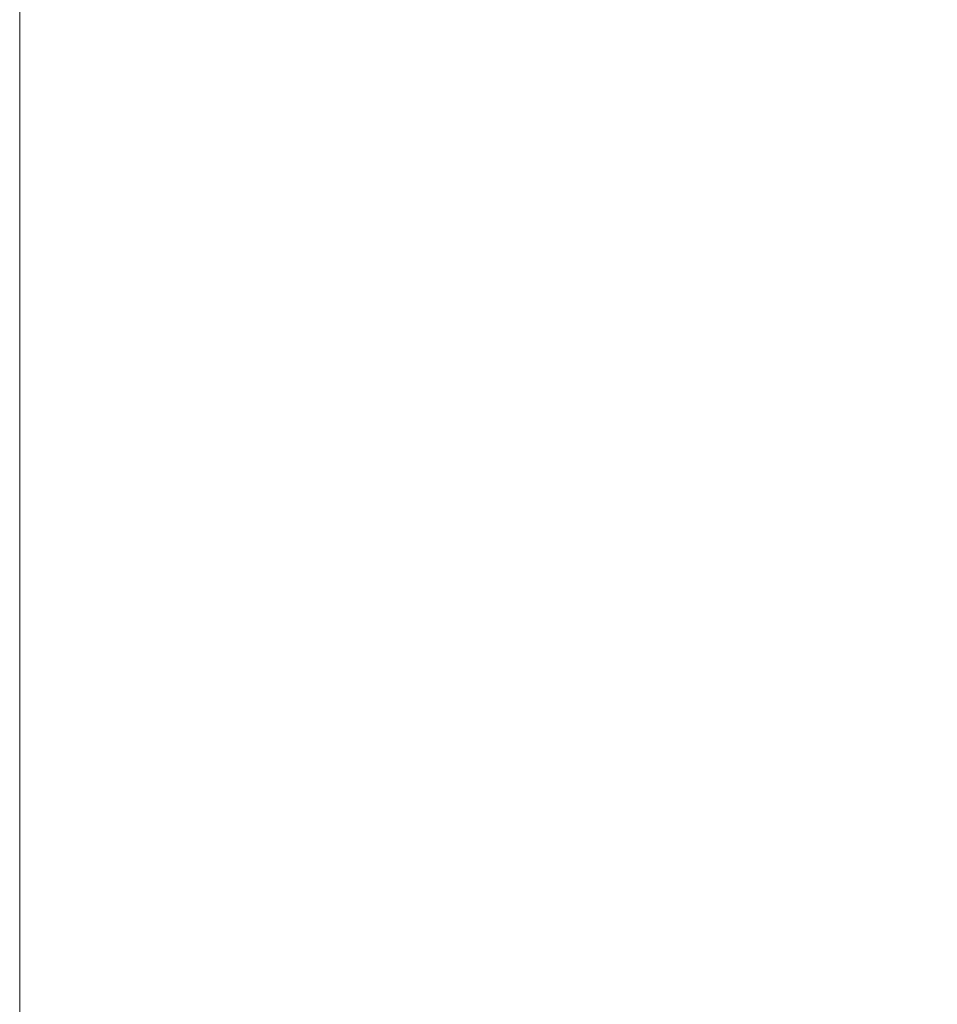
# Model space of a CAD drawing. Header units: millimetres. Extents: x -79464 to -76785, y -3788210 to -3782955.
# Tile 52 of 131: x -78332.67162 to -78332.6671, y -3785138.95895 to -3785138.9541. Entities that reach past the tile are written whole.
import ezdxf

# ---------------------------------------------------------------- set-up
doc = ezdxf.new("R2010")
doc.units = ezdxf.units.MM
doc.header["$LTSCALE"] = 8
doc.header["$MEASUREMENT"] = 0
doc.layers.add('VPM TEMPLATE', color=7, linetype='Continuous')

msp = doc.modelspace()

# ---------------------------------------------------------------- linework, layer by layer
at = {"layer": 'VPM TEMPLATE', "color": 7, "lineweight": 9}
for points in [[(-78327.5190875, -3785142.0659724), (-78327.5190875, -3785139.1339935), (-78328.4623166, -3785139.1339935), (-78328.7763142, -3785139.4776327), (-78331.5713876, -3785139.4776327), (-78331.5713876, -3785139.9759096), (-78332.6716155, -3785139.9759096), (-78332.6716155, -3785137.3568878)], [(-78332.6716155, -3785138.4479423), (-78332.6716155, -3785138.9474465), (-78332.6716155, -3785139.4457233), (-78332.6716155, -3785139.9452275), (-78332.6716155, -3785139.9759096), (-78331.5713876, -3785139.9759096), (-78331.7605279, -3785139.9759096), (-78332.6085688, -3785139.9759096), (-78332.6716155, -3785139.9759096), (-78332.6716155, -3785137.3568878)], [(-78332.6716155, -3785138.4479423), (-78332.6716155, -3785138.9474465), (-78332.6716155, -3785139.4457233), (-78332.6716155, -3785139.9452275), (-78332.6716155, -3785139.9759096), (-78331.5713876, -3785139.9759096), (-78331.7605279, -3785139.9759096), (-78332.6085688, -3785139.9759096), (-78332.6716155, -3785139.9759096), (-78332.6716155, -3785137.3568878)], [(-78332.6716155, -3785138.4479423), (-78332.6716155, -3785138.9474465), (-78332.6716155, -3785139.4457233), (-78332.6716155, -3785139.9452275), (-78332.6716155, -3785139.9759096), (-78331.5713876, -3785139.9759096), (-78331.7605279, -3785139.9759096), (-78332.6085688, -3785139.9759096), (-78332.6716155, -3785139.9759096), (-78332.6716155, -3785137.3568878)], [(-78332.6716155, -3785138.4479423), (-78332.6716155, -3785138.9474465), (-78332.6716155, -3785139.4457233), (-78332.6716155, -3785139.9452275), (-78332.6716155, -3785139.9759096), (-78331.5713876, -3785139.9759096), (-78331.7605279, -3785139.9759096), (-78332.6085688, -3785139.9759096), (-78332.6716155, -3785139.9759096), (-78332.6716155, -3785137.3568878)], [(-78332.6716155, -3785138.4479423), (-78332.6716155, -3785138.9474465), (-78332.6716155, -3785139.4457233), (-78332.6716155, -3785139.9452275), (-78332.6716155, -3785139.9759096), (-78331.5713876, -3785139.9759096), (-78331.7605279, -3785139.9759096), (-78332.6085688, -3785139.9759096), (-78332.6716155, -3785139.9759096), (-78332.6716155, -3785137.3568878)], [(-78332.6716155, -3785138.4479423), (-78332.6716155, -3785138.9474465), (-78332.6716155, -3785139.4457233), (-78332.6716155, -3785139.9452275), (-78332.6716155, -3785139.9759096), (-78331.5713876, -3785139.9759096), (-78331.7605279, -3785139.9759096), (-78332.6085688, -3785139.9759096), (-78332.6716155, -3785139.9759096), (-78332.6716155, -3785137.3568878)], [(-78332.6716155, -3785138.4479423), (-78332.6716155, -3785138.9474465), (-78332.6716155, -3785139.4457233), (-78332.6716155, -3785139.9452275), (-78332.6716155, -3785139.9759096), (-78331.5713876, -3785139.9759096), (-78331.7605279, -3785139.9759096), (-78332.6085688, -3785139.9759096), (-78332.6716155, -3785139.9759096), (-78332.6716155, -3785137.3568878)], [(-78332.6716155, -3785138.4479423), (-78332.6716155, -3785138.9474465), (-78332.6716155, -3785139.4457233), (-78332.6716155, -3785139.9452275), (-78332.6716155, -3785139.9759096), (-78331.5713876, -3785139.9759096), (-78331.7605279, -3785139.9759096), (-78332.6085688, -3785139.9759096), (-78332.6716155, -3785139.9759096), (-78332.6716155, -3785137.3568878)], [(-78332.6716155, -3785138.4479423), (-78332.6716155, -3785138.9474465), (-78332.6716155, -3785139.4457233), (-78332.6716155, -3785139.9452275), (-78332.6716155, -3785139.9759096), (-78331.5713876, -3785139.9759096), (-78331.7605279, -3785139.9759096), (-78332.6085688, -3785139.9759096), (-78332.6716155, -3785139.9759096), (-78332.6716155, -3785137.3568878)], [(-78332.6716155, -3785138.4479423), (-78332.6716155, -3785138.9474465), (-78332.6716155, -3785139.4457233), (-78332.6716155, -3785139.9452275), (-78332.6716155, -3785139.9759096), (-78331.5713876, -3785139.9759096), (-78331.7605279, -3785139.9759096), (-78332.6085688, -3785139.9759096), (-78332.6716155, -3785139.9759096), (-78332.6716155, -3785137.3568878)], [(-78332.6716155, -3785138.4479423), (-78332.6716155, -3785138.9474465), (-78332.6716155, -3785139.4457233), (-78332.6716155, -3785139.9452275), (-78332.6716155, -3785139.9759096), (-78331.5713876, -3785139.9759096), (-78331.7605279, -3785139.9759096), (-78332.6085688, -3785139.9759096), (-78332.6716155, -3785139.9759096), (-78332.6716155, -3785137.3568878)], [(-78332.6716155, -3785138.4479423), (-78332.6716155, -3785138.9474465), (-78332.6716155, -3785139.4457233), (-78332.6716155, -3785139.9452275), (-78332.6716155, -3785139.9759096), (-78331.5713876, -3785139.9759096), (-78331.7605279, -3785139.9759096), (-78332.6085688, -3785139.9759096), (-78332.6716155, -3785139.9759096), (-78332.6716155, -3785137.3568878)], [(-78332.6716155, -3785138.4479423), (-78332.6716155, -3785138.9474465), (-78332.6716155, -3785139.4457233), (-78332.6716155, -3785139.9452275), (-78332.6716155, -3785139.9759096), (-78331.5713876, -3785139.9759096), (-78331.7605279, -3785139.9759096), (-78332.6085688, -3785139.9759096), (-78332.6716155, -3785139.9759096), (-78332.6716155, -3785137.3568878)], [(-78332.6716155, -3785138.4479423), (-78332.6716155, -3785138.9474465), (-78332.6716155, -3785139.4457233), (-78332.6716155, -3785139.9452275), (-78332.6716155, -3785139.9759096), (-78331.5713876, -3785139.9759096), (-78331.7605279, -3785139.9759096), (-78332.6085688, -3785139.9759096), (-78332.6716155, -3785139.9759096), (-78332.6716155, -3785137.3568878)], [(-78332.6716155, -3785138.4479423), (-78332.6716155, -3785138.9474465), (-78332.6716155, -3785139.4457233), (-78332.6716155, -3785139.9452275), (-78332.6716155, -3785139.9759096), (-78331.5713876, -3785139.9759096), (-78331.7605279, -3785139.9759096), (-78332.6085688, -3785139.9759096), (-78332.6716155, -3785139.9759096), (-78332.6716155, -3785137.3568878)], [(-78332.6716155, -3785138.4479423), (-78332.6716155, -3785138.9474465), (-78332.6716155, -3785139.4457233), (-78332.6716155, -3785139.9452275), (-78332.6716155, -3785139.9759096), (-78331.5713876, -3785139.9759096), (-78331.7605279, -3785139.9759096), (-78332.6085688, -3785139.9759096), (-78332.6716155, -3785139.9759096), (-78332.6716155, -3785137.3568878)], [(-78332.6716155, -3785138.4479423), (-78332.6716155, -3785138.9474465), (-78332.6716155, -3785139.4457233), (-78332.6716155, -3785139.9452275), (-78332.6716155, -3785139.9759096), (-78331.5713876, -3785139.9759096), (-78331.7605279, -3785139.9759096), (-78332.6085688, -3785139.9759096), (-78332.6716155, -3785139.9759096), (-78332.6716155, -3785137.3568878)], [(-78332.6716155, -3785138.4479423), (-78332.6716155, -3785138.9474465), (-78332.6716155, -3785139.4457233), (-78332.6716155, -3785139.9452275), (-78332.6716155, -3785139.9759096), (-78331.5713876, -3785139.9759096), (-78331.7605279, -3785139.9759096), (-78332.6085688, -3785139.9759096), (-78332.6716155, -3785139.9759096), (-78332.6716155, -3785137.3568878)], [(-78332.6716155, -3785138.4479423), (-78332.6716155, -3785138.9474465), (-78332.6716155, -3785139.4457233), (-78332.6716155, -3785139.9452275), (-78332.6716155, -3785139.9759096), (-78331.5713876, -3785139.9759096), (-78331.7605279, -3785139.9759096), (-78332.6085688, -3785139.9759096), (-78332.6716155, -3785139.9759096), (-78332.6716155, -3785137.3568878)], [(-78332.6716155, -3785138.4479423), (-78332.6716155, -3785138.9474465), (-78332.6716155, -3785139.4457233), (-78332.6716155, -3785139.9452275), (-78332.6716155, -3785139.9759096), (-78331.5713876, -3785139.9759096), (-78331.7605279, -3785139.9759096), (-78332.6085688, -3785139.9759096), (-78332.6716155, -3785139.9759096), (-78332.6716155, -3785137.3568878)], [(-78332.6716155, -3785138.4479423), (-78332.6716155, -3785138.9474465), (-78332.6716155, -3785139.4457233), (-78332.6716155, -3785139.9452275), (-78332.6716155, -3785139.9759096), (-78331.5713876, -3785139.9759096), (-78331.7605279, -3785139.9759096), (-78332.6085688, -3785139.9759096), (-78332.6716155, -3785139.9759096), (-78332.6716155, -3785137.3568878)], [(-78332.6716155, -3785138.4479423), (-78332.6716155, -3785138.9474465), (-78332.6716155, -3785139.4457233), (-78332.6716155, -3785139.9452275), (-78332.6716155, -3785139.9759096), (-78331.5713876, -3785139.9759096), (-78331.7605279, -3785139.9759096), (-78332.6085688, -3785139.9759096), (-78332.6716155, -3785139.9759096), (-78332.6716155, -3785137.3568878)], [(-78332.6716155, -3785138.4479423), (-78332.6716155, -3785138.9474465), (-78332.6716155, -3785139.4457233), (-78332.6716155, -3785139.9452275), (-78332.6716155, -3785139.9759096), (-78331.5713876, -3785139.9759096), (-78331.7605279, -3785139.9759096), (-78332.6085688, -3785139.9759096), (-78332.6716155, -3785139.9759096), (-78332.6716155, -3785137.3568878)], [(-78332.6716155, -3785138.4479423), (-78332.6716155, -3785138.9474465), (-78332.6716155, -3785139.4457233), (-78332.6716155, -3785139.9452275), (-78332.6716155, -3785139.9759096), (-78331.5713876, -3785139.9759096), (-78331.7605279, -3785139.9759096), (-78332.6085688, -3785139.9759096), (-78332.6716155, -3785139.9759096), (-78332.6716155, -3785137.3568878)], [(-78332.6716155, -3785138.4479423), (-78332.6716155, -3785138.9474465), (-78332.6716155, -3785139.4457233), (-78332.6716155, -3785139.9452275), (-78332.6716155, -3785139.9759096), (-78331.5713876, -3785139.9759096), (-78331.7605279, -3785139.9759096), (-78332.6085688, -3785139.9759096), (-78332.6716155, -3785139.9759096), (-78332.6716155, -3785137.3568878)], [(-78332.6716155, -3785138.4479423), (-78332.6716155, -3785138.9474465), (-78332.6716155, -3785139.4457233), (-78332.6716155, -3785139.9452275), (-78332.6716155, -3785139.9759096), (-78331.5713876, -3785139.9759096), (-78331.7605279, -3785139.9759096), (-78332.6085688, -3785139.9759096), (-78332.6716155, -3785139.9759096), (-78332.6716155, -3785137.3568878)], [(-78332.6716155, -3785138.4479423), (-78332.6716155, -3785138.9474465), (-78332.6716155, -3785139.4457233), (-78332.6716155, -3785139.9452275), (-78332.6716155, -3785139.9759096), (-78331.5713876, -3785139.9759096), (-78331.7605279, -3785139.9759096), (-78332.6085688, -3785139.9759096), (-78332.6716155, -3785139.9759096), (-78332.6716155, -3785137.3568878)], [(-78332.6716155, -3785138.4479423), (-78332.6716155, -3785138.9474465), (-78332.6716155, -3785139.4457233), (-78332.6716155, -3785139.9452275), (-78332.6716155, -3785139.9759096), (-78331.5713876, -3785139.9759096), (-78331.7605279, -3785139.9759096), (-78332.6085688, -3785139.9759096), (-78332.6716155, -3785139.9759096), (-78332.6716155, -3785137.3568878)], [(-78332.6716155, -3785138.4479423), (-78332.6716155, -3785138.9474465), (-78332.6716155, -3785139.4457233), (-78332.6716155, -3785139.9452275), (-78332.6716155, -3785139.9759096), (-78331.5713876, -3785139.9759096), (-78331.7605279, -3785139.9759096), (-78332.6085688, -3785139.9759096), (-78332.6716155, -3785139.9759096), (-78332.6716155, -3785137.3568878)], [(-78332.6716155, -3785138.4479423), (-78332.6716155, -3785138.9474465), (-78332.6716155, -3785139.4457233), (-78332.6716155, -3785139.9452275), (-78332.6716155, -3785139.9759096), (-78331.5713876, -3785139.9759096), (-78331.7605279, -3785139.9759096), (-78332.6085688, -3785139.9759096), (-78332.6716155, -3785139.9759096), (-78332.6716155, -3785137.3568878)], [(-78332.6716155, -3785138.4479423), (-78332.6716155, -3785138.9474465), (-78332.6716155, -3785139.4457233), (-78332.6716155, -3785139.9452275), (-78332.6716155, -3785139.9759096), (-78331.5713876, -3785139.9759096), (-78331.7605279, -3785139.9759096), (-78332.6085688, -3785139.9759096), (-78332.6716155, -3785139.9759096), (-78332.6716155, -3785137.3568878)], [(-78332.6716155, -3785138.4479423), (-78332.6716155, -3785138.9474465), (-78332.6716155, -3785139.4457233), (-78332.6716155, -3785139.9452275), (-78332.6716155, -3785139.9759096), (-78331.5713876, -3785139.9759096), (-78331.7605279, -3785139.9759096), (-78332.6085688, -3785139.9759096), (-78332.6716155, -3785139.9759096), (-78332.6716155, -3785137.3568878)], [(-78332.6716155, -3785138.4479423), (-78332.6716155, -3785138.9474465), (-78332.6716155, -3785139.4457233), (-78332.6716155, -3785139.9452275), (-78332.6716155, -3785139.9759096), (-78331.5713876, -3785139.9759096), (-78331.7605279, -3785139.9759096), (-78332.6085688, -3785139.9759096), (-78332.6716155, -3785139.9759096), (-78332.6716155, -3785137.3568878)], [(-78332.6716155, -3785138.4479423), (-78332.6716155, -3785138.9474465), (-78332.6716155, -3785139.4457233), (-78332.6716155, -3785139.9452275), (-78332.6716155, -3785139.9759096), (-78331.5713876, -3785139.9759096), (-78331.7605279, -3785139.9759096), (-78332.6085688, -3785139.9759096), (-78332.6716155, -3785139.9759096), (-78332.6716155, -3785137.3568878)], [(-78332.6716155, -3785138.4479423), (-78332.6716155, -3785138.9474465), (-78332.6716155, -3785139.4457233), (-78332.6716155, -3785139.9452275), (-78332.6716155, -3785139.9759096), (-78331.5713876, -3785139.9759096), (-78331.7605279, -3785139.9759096), (-78332.6085688, -3785139.9759096), (-78332.6716155, -3785139.9759096), (-78332.6716155, -3785137.3568878)], [(-78332.6716155, -3785138.4479423), (-78332.6716155, -3785138.9474465), (-78332.6716155, -3785139.4457233), (-78332.6716155, -3785139.9452275), (-78332.6716155, -3785139.9759096), (-78331.5713876, -3785139.9759096), (-78331.7605279, -3785139.9759096), (-78332.6085688, -3785139.9759096), (-78332.6716155, -3785139.9759096), (-78332.6716155, -3785137.3568878)], [(-78332.6716155, -3785138.4479423), (-78332.6716155, -3785138.9474465), (-78332.6716155, -3785139.4457233), (-78332.6716155, -3785139.9452275), (-78332.6716155, -3785139.9759096), (-78331.5713876, -3785139.9759096), (-78331.7605279, -3785139.9759096), (-78332.6085688, -3785139.9759096), (-78332.6716155, -3785139.9759096), (-78332.6716155, -3785137.3568878)], [(-78332.6716155, -3785138.4479423), (-78332.6716155, -3785138.9474465), (-78332.6716155, -3785139.4457233), (-78332.6716155, -3785139.9452275), (-78332.6716155, -3785139.9759096), (-78331.5713876, -3785139.9759096), (-78331.7605279, -3785139.9759096), (-78332.6085688, -3785139.9759096), (-78332.6716155, -3785139.9759096), (-78332.6716155, -3785137.3568878)], [(-78332.6716155, -3785138.4479423), (-78332.6716155, -3785138.9474465), (-78332.6716155, -3785139.4457233), (-78332.6716155, -3785139.9452275), (-78332.6716155, -3785139.9759096), (-78331.5713876, -3785139.9759096), (-78331.7605279, -3785139.9759096), (-78332.6085688, -3785139.9759096), (-78332.6716155, -3785139.9759096), (-78332.6716155, -3785137.3568878)], [(-78332.6716155, -3785138.4479423), (-78332.6716155, -3785138.9474465), (-78332.6716155, -3785139.4457233), (-78332.6716155, -3785139.9452275), (-78332.6716155, -3785139.9759096), (-78331.5713876, -3785139.9759096), (-78331.7605279, -3785139.9759096), (-78332.6085688, -3785139.9759096), (-78332.6716155, -3785139.9759096), (-78332.6716155, -3785137.3568878)], [(-78332.6716155, -3785138.4479423), (-78332.6716155, -3785138.9474465), (-78332.6716155, -3785139.4457233), (-78332.6716155, -3785139.9452275), (-78332.6716155, -3785139.9759096), (-78331.5713876, -3785139.9759096), (-78331.7605279, -3785139.9759096), (-78332.6085688, -3785139.9759096), (-78332.6716155, -3785139.9759096), (-78332.6716155, -3785137.3568878)], [(-78332.6716155, -3785138.4479423), (-78332.6716155, -3785138.9474465), (-78332.6716155, -3785139.4457233), (-78332.6716155, -3785139.9452275), (-78332.6716155, -3785139.9759096), (-78331.5713876, -3785139.9759096), (-78331.7605279, -3785139.9759096), (-78332.6085688, -3785139.9759096), (-78332.6716155, -3785139.9759096), (-78332.6716155, -3785137.3568878)], [(-78332.6716155, -3785138.4479423), (-78332.6716155, -3785138.9474465), (-78332.6716155, -3785139.4457233), (-78332.6716155, -3785139.9452275), (-78332.6716155, -3785139.9759096), (-78331.5713876, -3785139.9759096), (-78331.7605279, -3785139.9759096), (-78332.6085688, -3785139.9759096), (-78332.6716155, -3785139.9759096), (-78332.6716155, -3785137.3568878)], [(-78332.6716155, -3785138.4479423), (-78332.6716155, -3785138.9474465), (-78332.6716155, -3785139.4457233), (-78332.6716155, -3785139.9452275), (-78332.6716155, -3785139.9759096), (-78331.5713876, -3785139.9759096), (-78331.7605279, -3785139.9759096), (-78332.6085688, -3785139.9759096), (-78332.6716155, -3785139.9759096), (-78332.6716155, -3785137.3568878)], [(-78332.6716155, -3785138.4479423), (-78332.6716155, -3785138.9474465), (-78332.6716155, -3785139.4457233), (-78332.6716155, -3785139.9452275), (-78332.6716155, -3785139.9759096), (-78331.5713876, -3785139.9759096), (-78331.7605279, -3785139.9759096), (-78332.6085688, -3785139.9759096), (-78332.6716155, -3785139.9759096), (-78332.6716155, -3785137.3568878)], [(-78332.6716155, -3785138.4479423), (-78332.6716155, -3785138.9474465), (-78332.6716155, -3785139.4457233), (-78332.6716155, -3785139.9452275), (-78332.6716155, -3785139.9759096), (-78331.5713876, -3785139.9759096), (-78331.7605279, -3785139.9759096), (-78332.6085688, -3785139.9759096), (-78332.6716155, -3785139.9759096), (-78332.6716155, -3785137.3568878)], [(-78332.6716155, -3785138.4479423), (-78332.6716155, -3785138.9474465), (-78332.6716155, -3785139.4457233), (-78332.6716155, -3785139.9452275), (-78332.6716155, -3785139.9759096), (-78331.5713876, -3785139.9759096), (-78331.7605279, -3785139.9759096), (-78332.6085688, -3785139.9759096), (-78332.6716155, -3785139.9759096), (-78332.6716155, -3785137.3568878)], [(-78332.6716155, -3785138.4479423), (-78332.6716155, -3785138.9474465), (-78332.6716155, -3785139.4457233), (-78332.6716155, -3785139.9452275), (-78332.6716155, -3785139.9759096), (-78331.5713876, -3785139.9759096), (-78331.7605279, -3785139.9759096), (-78332.6085688, -3785139.9759096), (-78332.6716155, -3785139.9759096), (-78332.6716155, -3785137.3568878)], [(-78332.6716155, -3785138.4479423), (-78332.6716155, -3785138.9474465), (-78332.6716155, -3785139.4457233), (-78332.6716155, -3785139.9452275), (-78332.6716155, -3785139.9759096), (-78331.5713876, -3785139.9759096), (-78331.7605279, -3785139.9759096), (-78332.6085688, -3785139.9759096), (-78332.6716155, -3785139.9759096), (-78332.6716155, -3785137.3568878)], [(-78332.6716155, -3785138.4479423), (-78332.6716155, -3785138.9474465), (-78332.6716155, -3785139.4457233), (-78332.6716155, -3785139.9452275), (-78332.6716155, -3785139.9759096), (-78331.5713876, -3785139.9759096), (-78331.7605279, -3785139.9759096), (-78332.6085688, -3785139.9759096), (-78332.6716155, -3785139.9759096), (-78332.6716155, -3785137.3568878)], [(-78332.6716155, -3785138.4479423), (-78332.6716155, -3785138.9474465), (-78332.6716155, -3785139.4457233), (-78332.6716155, -3785139.9452275), (-78332.6716155, -3785139.9759096), (-78331.5713876, -3785139.9759096), (-78331.7605279, -3785139.9759096), (-78332.6085688, -3785139.9759096), (-78332.6716155, -3785139.9759096), (-78332.6716155, -3785137.3568878)], [(-78332.6716155, -3785138.4479423), (-78332.6716155, -3785138.9474465), (-78332.6716155, -3785139.4457233), (-78332.6716155, -3785139.9452275), (-78332.6716155, -3785139.9759096), (-78331.5713876, -3785139.9759096), (-78331.7605279, -3785139.9759096), (-78332.6085688, -3785139.9759096), (-78332.6716155, -3785139.9759096), (-78332.6716155, -3785137.3568878)], [(-78332.6716155, -3785138.4479423), (-78332.6716155, -3785138.9474465), (-78332.6716155, -3785139.4457233), (-78332.6716155, -3785139.9452275), (-78332.6716155, -3785139.9759096), (-78331.5713876, -3785139.9759096), (-78331.7605279, -3785139.9759096), (-78332.6085688, -3785139.9759096), (-78332.6716155, -3785139.9759096), (-78332.6716155, -3785137.3568878)], [(-78332.6716155, -3785138.4479423), (-78332.6716155, -3785138.9474465), (-78332.6716155, -3785139.4457233), (-78332.6716155, -3785139.9452275), (-78332.6716155, -3785139.9759096), (-78331.5713876, -3785139.9759096), (-78331.7605279, -3785139.9759096), (-78332.6085688, -3785139.9759096), (-78332.6716155, -3785139.9759096), (-78332.6716155, -3785137.3568878)], [(-78332.6716155, -3785138.4479423), (-78332.6716155, -3785138.9474465), (-78332.6716155, -3785139.4457233), (-78332.6716155, -3785139.9452275), (-78332.6716155, -3785139.9759096), (-78331.5713876, -3785139.9759096), (-78331.7605279, -3785139.9759096), (-78332.6085688, -3785139.9759096), (-78332.6716155, -3785139.9759096), (-78332.6716155, -3785137.3568878)], [(-78332.6716155, -3785138.4479423), (-78332.6716155, -3785138.9474465), (-78332.6716155, -3785139.4457233), (-78332.6716155, -3785139.9452275), (-78332.6716155, -3785139.9759096), (-78331.5713876, -3785139.9759096), (-78331.7605279, -3785139.9759096), (-78332.6085688, -3785139.9759096), (-78332.6716155, -3785139.9759096), (-78332.6716155, -3785137.3568878)], [(-78332.6716155, -3785138.4479423), (-78332.6716155, -3785138.9474465), (-78332.6716155, -3785139.4457233), (-78332.6716155, -3785139.9452275), (-78332.6716155, -3785139.9759096), (-78331.5713876, -3785139.9759096), (-78331.7605279, -3785139.9759096), (-78332.6085688, -3785139.9759096), (-78332.6716155, -3785139.9759096), (-78332.6716155, -3785137.3568878)], [(-78332.6716155, -3785138.4479423), (-78332.6716155, -3785138.9474465), (-78332.6716155, -3785139.4457233), (-78332.6716155, -3785139.9452275), (-78332.6716155, -3785139.9759096), (-78331.5713876, -3785139.9759096), (-78331.7605279, -3785139.9759096), (-78332.6085688, -3785139.9759096), (-78332.6716155, -3785139.9759096), (-78332.6716155, -3785137.3568878)], [(-78332.6716155, -3785138.4479423), (-78332.6716155, -3785138.9474465), (-78332.6716155, -3785139.4457233), (-78332.6716155, -3785139.9452275), (-78332.6716155, -3785139.9759096), (-78331.5713876, -3785139.9759096), (-78331.7605279, -3785139.9759096), (-78332.6085688, -3785139.9759096), (-78332.6716155, -3785139.9759096), (-78332.6716155, -3785137.3568878)], [(-78332.6716155, -3785138.4479423), (-78332.6716155, -3785138.9474465), (-78332.6716155, -3785139.4457233), (-78332.6716155, -3785139.9452275), (-78332.6716155, -3785139.9759096), (-78331.5713876, -3785139.9759096), (-78331.7605279, -3785139.9759096), (-78332.6085688, -3785139.9759096), (-78332.6716155, -3785139.9759096), (-78332.6716155, -3785137.3568878)], [(-78332.6716155, -3785138.4479423), (-78332.6716155, -3785138.9474465), (-78332.6716155, -3785139.4457233), (-78332.6716155, -3785139.9452275), (-78332.6716155, -3785139.9759096), (-78331.5713876, -3785139.9759096), (-78331.7605279, -3785139.9759096), (-78332.6085688, -3785139.9759096), (-78332.6716155, -3785139.9759096), (-78332.6716155, -3785137.3568878)], [(-78332.6716155, -3785138.4479423), (-78332.6716155, -3785138.9474465), (-78332.6716155, -3785139.4457233), (-78332.6716155, -3785139.9452275), (-78332.6716155, -3785139.9759096), (-78331.5713876, -3785139.9759096), (-78331.7605279, -3785139.9759096), (-78332.6085688, -3785139.9759096), (-78332.6716155, -3785139.9759096), (-78332.6716155, -3785137.3568878)], [(-78332.6716155, -3785138.4479423), (-78332.6716155, -3785138.9474465), (-78332.6716155, -3785139.4457233), (-78332.6716155, -3785139.9452275), (-78332.6716155, -3785139.9759096), (-78331.5713876, -3785139.9759096), (-78331.7605279, -3785139.9759096), (-78332.6085688, -3785139.9759096), (-78332.6716155, -3785139.9759096), (-78332.6716155, -3785137.3568878)], [(-78332.6716155, -3785138.4479423), (-78332.6716155, -3785138.9474465), (-78332.6716155, -3785139.4457233), (-78332.6716155, -3785139.9452275), (-78332.6716155, -3785139.9759096), (-78331.5713876, -3785139.9759096), (-78331.7605279, -3785139.9759096), (-78332.6085688, -3785139.9759096), (-78332.6716155, -3785139.9759096), (-78332.6716155, -3785137.3568878)], [(-78332.6716155, -3785138.4479423), (-78332.6716155, -3785138.9474465), (-78332.6716155, -3785139.4457233), (-78332.6716155, -3785139.9452275), (-78332.6716155, -3785139.9759096), (-78331.5713876, -3785139.9759096), (-78331.7605279, -3785139.9759096), (-78332.6085688, -3785139.9759096), (-78332.6716155, -3785139.9759096), (-78332.6716155, -3785137.3568878)], [(-78332.6716155, -3785138.4479423), (-78332.6716155, -3785138.9474465), (-78332.6716155, -3785139.4457233), (-78332.6716155, -3785139.9452275), (-78332.6716155, -3785139.9759096), (-78331.5713876, -3785139.9759096), (-78331.7605279, -3785139.9759096), (-78332.6085688, -3785139.9759096), (-78332.6716155, -3785139.9759096), (-78332.6716155, -3785137.3568878)], [(-78332.6716155, -3785138.4479423), (-78332.6716155, -3785138.9474465), (-78332.6716155, -3785139.4457233), (-78332.6716155, -3785139.9452275), (-78332.6716155, -3785139.9759096), (-78331.5713876, -3785139.9759096), (-78331.7605279, -3785139.9759096), (-78332.6085688, -3785139.9759096), (-78332.6716155, -3785139.9759096), (-78332.6716155, -3785137.3568878)], [(-78332.6716155, -3785138.4479423), (-78332.6716155, -3785138.9474465), (-78332.6716155, -3785139.4457233), (-78332.6716155, -3785139.9452275), (-78332.6716155, -3785139.9759096), (-78331.5713876, -3785139.9759096), (-78331.7605279, -3785139.9759096), (-78332.6085688, -3785139.9759096), (-78332.6716155, -3785139.9759096), (-78332.6716155, -3785137.3568878)], [(-78332.6716155, -3785138.4479423), (-78332.6716155, -3785138.9474465), (-78332.6716155, -3785139.4457233), (-78332.6716155, -3785139.9452275), (-78332.6716155, -3785139.9759096), (-78331.5713876, -3785139.9759096), (-78331.7605279, -3785139.9759096), (-78332.6085688, -3785139.9759096), (-78332.6716155, -3785139.9759096), (-78332.6716155, -3785137.3568878)], [(-78332.6716155, -3785138.4479423), (-78332.6716155, -3785138.9474465), (-78332.6716155, -3785139.4457233), (-78332.6716155, -3785139.9452275), (-78332.6716155, -3785139.9759096), (-78331.5713876, -3785139.9759096), (-78331.7605279, -3785139.9759096), (-78332.6085688, -3785139.9759096), (-78332.6716155, -3785139.9759096), (-78332.6716155, -3785137.3568878)], [(-78332.6716155, -3785138.4479423), (-78332.6716155, -3785138.9474465), (-78332.6716155, -3785139.4457233), (-78332.6716155, -3785139.9452275), (-78332.6716155, -3785139.9759096), (-78331.5713876, -3785139.9759096), (-78331.7605279, -3785139.9759096), (-78332.6085688, -3785139.9759096), (-78332.6716155, -3785139.9759096), (-78332.6716155, -3785137.3568878)], [(-78332.6716155, -3785138.4479423), (-78332.6716155, -3785138.9474465), (-78332.6716155, -3785139.4457233), (-78332.6716155, -3785139.9452275), (-78332.6716155, -3785139.9759096), (-78331.5713876, -3785139.9759096), (-78331.7605279, -3785139.9759096), (-78332.6085688, -3785139.9759096), (-78332.6716155, -3785139.9759096), (-78332.6716155, -3785137.3568878)], [(-78332.6716155, -3785138.4479423), (-78332.6716155, -3785138.9474465), (-78332.6716155, -3785139.4457233), (-78332.6716155, -3785139.9452275), (-78332.6716155, -3785139.9759096), (-78331.5713876, -3785139.9759096), (-78331.7605279, -3785139.9759096), (-78332.6085688, -3785139.9759096), (-78332.6716155, -3785139.9759096), (-78332.6716155, -3785137.3568878)], [(-78332.6716155, -3785138.4479423), (-78332.6716155, -3785138.9474465), (-78332.6716155, -3785139.4457233), (-78332.6716155, -3785139.9452275), (-78332.6716155, -3785139.9759096), (-78331.5713876, -3785139.9759096), (-78331.7605279, -3785139.9759096), (-78332.6085688, -3785139.9759096), (-78332.6716155, -3785139.9759096), (-78332.6716155, -3785137.3568878)], [(-78332.6716155, -3785138.4479423), (-78332.6716155, -3785138.9474465), (-78332.6716155, -3785139.4457233), (-78332.6716155, -3785139.9452275), (-78332.6716155, -3785139.9759096), (-78331.5713876, -3785139.9759096), (-78331.7605279, -3785139.9759096), (-78332.6085688, -3785139.9759096), (-78332.6716155, -3785139.9759096), (-78332.6716155, -3785137.3568878)], [(-78332.6716155, -3785138.4479423), (-78332.6716155, -3785138.9474465), (-78332.6716155, -3785139.4457233), (-78332.6716155, -3785139.9452275), (-78332.6716155, -3785139.9759096), (-78331.5713876, -3785139.9759096), (-78331.7605279, -3785139.9759096), (-78332.6085688, -3785139.9759096), (-78332.6716155, -3785139.9759096), (-78332.6716155, -3785137.3568878)], [(-78332.6716155, -3785138.4479423), (-78332.6716155, -3785138.9474465), (-78332.6716155, -3785139.4457233), (-78332.6716155, -3785139.9452275), (-78332.6716155, -3785139.9759096), (-78331.5713876, -3785139.9759096), (-78331.7605279, -3785139.9759096), (-78332.6085688, -3785139.9759096), (-78332.6716155, -3785139.9759096), (-78332.6716155, -3785137.3568878)], [(-78332.6716155, -3785138.4479423), (-78332.6716155, -3785138.9474465), (-78332.6716155, -3785139.4457233), (-78332.6716155, -3785139.9452275), (-78332.6716155, -3785139.9759096), (-78331.5713876, -3785139.9759096), (-78331.7605279, -3785139.9759096), (-78332.6085688, -3785139.9759096), (-78332.6716155, -3785139.9759096), (-78332.6716155, -3785137.3568878)], [(-78332.6716155, -3785138.4479423), (-78332.6716155, -3785138.9474465), (-78332.6716155, -3785139.4457233), (-78332.6716155, -3785139.9452275), (-78332.6716155, -3785139.9759096), (-78331.5713876, -3785139.9759096), (-78331.7605279, -3785139.9759096), (-78332.6085688, -3785139.9759096), (-78332.6716155, -3785139.9759096), (-78332.6716155, -3785137.3568878)], [(-78332.6716155, -3785138.4479423), (-78332.6716155, -3785138.9474465), (-78332.6716155, -3785139.4457233), (-78332.6716155, -3785139.9452275), (-78332.6716155, -3785139.9759096), (-78331.5713876, -3785139.9759096), (-78331.7605279, -3785139.9759096), (-78332.6085688, -3785139.9759096), (-78332.6716155, -3785139.9759096), (-78332.6716155, -3785137.3568878)], [(-78332.6716155, -3785138.4479423), (-78332.6716155, -3785138.9474465), (-78332.6716155, -3785139.4457233), (-78332.6716155, -3785139.9452275), (-78332.6716155, -3785139.9759096), (-78331.5713876, -3785139.9759096), (-78331.7605279, -3785139.9759096), (-78332.6085688, -3785139.9759096), (-78332.6716155, -3785139.9759096), (-78332.6716155, -3785137.3568878)], [(-78332.6716155, -3785138.4479423), (-78332.6716155, -3785138.9474465), (-78332.6716155, -3785139.4457233), (-78332.6716155, -3785139.9452275), (-78332.6716155, -3785139.9759096), (-78331.5713876, -3785139.9759096), (-78331.7605279, -3785139.9759096), (-78332.6085688, -3785139.9759096), (-78332.6716155, -3785139.9759096), (-78332.6716155, -3785137.3568878)], [(-78332.6716155, -3785138.4479423), (-78332.6716155, -3785138.9474465), (-78332.6716155, -3785139.4457233), (-78332.6716155, -3785139.9452275), (-78332.6716155, -3785139.9759096), (-78331.5713876, -3785139.9759096), (-78331.7605279, -3785139.9759096), (-78332.6085688, -3785139.9759096), (-78332.6716155, -3785139.9759096), (-78332.6716155, -3785137.3568878)], [(-78332.6716155, -3785138.4479423), (-78332.6716155, -3785138.9474465), (-78332.6716155, -3785139.4457233), (-78332.6716155, -3785139.9452275), (-78332.6716155, -3785139.9759096), (-78331.5713876, -3785139.9759096), (-78331.7605279, -3785139.9759096), (-78332.6085688, -3785139.9759096), (-78332.6716155, -3785139.9759096), (-78332.6716155, -3785137.3568878)], [(-78332.6716155, -3785138.4479423), (-78332.6716155, -3785138.9474465), (-78332.6716155, -3785139.4457233), (-78332.6716155, -3785139.9452275), (-78332.6716155, -3785139.9759096), (-78331.5713876, -3785139.9759096), (-78331.7605279, -3785139.9759096), (-78332.6085688, -3785139.9759096), (-78332.6716155, -3785139.9759096), (-78332.6716155, -3785137.3568878)], [(-78332.6716155, -3785138.4479423), (-78332.6716155, -3785138.9474465), (-78332.6716155, -3785139.4457233), (-78332.6716155, -3785139.9452275), (-78332.6716155, -3785139.9759096), (-78331.5713876, -3785139.9759096), (-78331.7605279, -3785139.9759096), (-78332.6085688, -3785139.9759096), (-78332.6716155, -3785139.9759096), (-78332.6716155, -3785137.3568878)], [(-78332.6716155, -3785138.4479423), (-78332.6716155, -3785138.9474465), (-78332.6716155, -3785139.4457233), (-78332.6716155, -3785139.9452275), (-78332.6716155, -3785139.9759096), (-78331.5713876, -3785139.9759096), (-78331.7605279, -3785139.9759096), (-78332.6085688, -3785139.9759096), (-78332.6716155, -3785139.9759096), (-78332.6716155, -3785137.3568878)], [(-78332.6716155, -3785138.4479423), (-78332.6716155, -3785138.9474465), (-78332.6716155, -3785139.4457233), (-78332.6716155, -3785139.9452275), (-78332.6716155, -3785139.9759096), (-78331.5713876, -3785139.9759096), (-78331.7605279, -3785139.9759096), (-78332.6085688, -3785139.9759096), (-78332.6716155, -3785139.9759096), (-78332.6716155, -3785137.3568878)], [(-78332.6716155, -3785138.4479423), (-78332.6716155, -3785138.9474465), (-78332.6716155, -3785139.4457233), (-78332.6716155, -3785139.9452275), (-78332.6716155, -3785139.9759096), (-78331.5713876, -3785139.9759096), (-78331.7605279, -3785139.9759096), (-78332.6085688, -3785139.9759096), (-78332.6716155, -3785139.9759096), (-78332.6716155, -3785137.3568878)], [(-78332.6716155, -3785138.4479423), (-78332.6716155, -3785138.9474465), (-78332.6716155, -3785139.4457233), (-78332.6716155, -3785139.9452275), (-78332.6716155, -3785139.9759096), (-78331.5713876, -3785139.9759096), (-78331.7605279, -3785139.9759096), (-78332.6085688, -3785139.9759096), (-78332.6716155, -3785139.9759096), (-78332.6716155, -3785137.3568878)], [(-78332.6716155, -3785138.4479423), (-78332.6716155, -3785138.9474465), (-78332.6716155, -3785139.4457233), (-78332.6716155, -3785139.9452275), (-78332.6716155, -3785139.9759096), (-78331.5713876, -3785139.9759096), (-78331.7605279, -3785139.9759096), (-78332.6085688, -3785139.9759096), (-78332.6716155, -3785139.9759096), (-78332.6716155, -3785137.3568878)], [(-78332.6716155, -3785138.4479423), (-78332.6716155, -3785138.9474465), (-78332.6716155, -3785139.4457233), (-78332.6716155, -3785139.9452275), (-78332.6716155, -3785139.9759096), (-78331.5713876, -3785139.9759096), (-78331.7605279, -3785139.9759096), (-78332.6085688, -3785139.9759096), (-78332.6716155, -3785139.9759096), (-78332.6716155, -3785137.3568878)], [(-78332.6716155, -3785138.4479423), (-78332.6716155, -3785138.9474465), (-78332.6716155, -3785139.4457233), (-78332.6716155, -3785139.9452275), (-78332.6716155, -3785139.9759096), (-78331.5713876, -3785139.9759096), (-78331.7605279, -3785139.9759096), (-78332.6085688, -3785139.9759096), (-78332.6716155, -3785139.9759096), (-78332.6716155, -3785137.3568878)], [(-78332.6716155, -3785138.4479423), (-78332.6716155, -3785138.9474465), (-78332.6716155, -3785139.4457233), (-78332.6716155, -3785139.9452275), (-78332.6716155, -3785139.9759096), (-78331.5713876, -3785139.9759096), (-78331.7605279, -3785139.9759096), (-78332.6085688, -3785139.9759096), (-78332.6716155, -3785139.9759096), (-78332.6716155, -3785137.3568878)], [(-78332.6716155, -3785138.4479423), (-78332.6716155, -3785138.9474465), (-78332.6716155, -3785139.4457233), (-78332.6716155, -3785139.9452275), (-78332.6716155, -3785139.9759096), (-78331.5713876, -3785139.9759096), (-78331.7605279, -3785139.9759096), (-78332.6085688, -3785139.9759096), (-78332.6716155, -3785139.9759096), (-78332.6716155, -3785137.3568878)], [(-78332.6716155, -3785138.4479423), (-78332.6716155, -3785138.9474465), (-78332.6716155, -3785139.4457233), (-78332.6716155, -3785139.9452275), (-78332.6716155, -3785139.9759096), (-78331.5713876, -3785139.9759096), (-78331.7605279, -3785139.9759096), (-78332.6085688, -3785139.9759096), (-78332.6716155, -3785139.9759096), (-78332.6716155, -3785137.3568878)], [(-78332.6716155, -3785138.4479423), (-78332.6716155, -3785138.9474465), (-78332.6716155, -3785139.4457233), (-78332.6716155, -3785139.9452275), (-78332.6716155, -3785139.9759096), (-78331.5713876, -3785139.9759096), (-78331.7605279, -3785139.9759096), (-78332.6085688, -3785139.9759096), (-78332.6716155, -3785139.9759096), (-78332.6716155, -3785137.3568878)], [(-78332.6716155, -3785138.4479423), (-78332.6716155, -3785138.9474465), (-78332.6716155, -3785139.4457233), (-78332.6716155, -3785139.9452275), (-78332.6716155, -3785139.9759096), (-78331.5713876, -3785139.9759096), (-78331.7605279, -3785139.9759096), (-78332.6085688, -3785139.9759096), (-78332.6716155, -3785139.9759096), (-78332.6716155, -3785137.3568878)], [(-78332.6716155, -3785138.4479423), (-78332.6716155, -3785138.9474465), (-78332.6716155, -3785139.4457233), (-78332.6716155, -3785139.9452275), (-78332.6716155, -3785139.9759096), (-78331.5713876, -3785139.9759096), (-78331.7605279, -3785139.9759096), (-78332.6085688, -3785139.9759096), (-78332.6716155, -3785139.9759096), (-78332.6716155, -3785137.3568878)], [(-78332.6716155, -3785138.4479423), (-78332.6716155, -3785138.9474465), (-78332.6716155, -3785139.4457233), (-78332.6716155, -3785139.9452275), (-78332.6716155, -3785139.9759096), (-78331.5713876, -3785139.9759096), (-78331.7605279, -3785139.9759096), (-78332.6085688, -3785139.9759096), (-78332.6716155, -3785139.9759096), (-78332.6716155, -3785137.3568878)], [(-78332.6716155, -3785138.4479423), (-78332.6716155, -3785138.9474465), (-78332.6716155, -3785139.4457233), (-78332.6716155, -3785139.9452275), (-78332.6716155, -3785139.9759096), (-78331.5713876, -3785139.9759096), (-78331.7605279, -3785139.9759096), (-78332.6085688, -3785139.9759096), (-78332.6716155, -3785139.9759096), (-78332.6716155, -3785137.3568878)], [(-78332.6716155, -3785138.4479423), (-78332.6716155, -3785138.9474465), (-78332.6716155, -3785139.4457233), (-78332.6716155, -3785139.9452275), (-78332.6716155, -3785139.9759096), (-78331.5713876, -3785139.9759096), (-78331.7605279, -3785139.9759096), (-78332.6085688, -3785139.9759096), (-78332.6716155, -3785139.9759096), (-78332.6716155, -3785137.3568878)], [(-78332.6716155, -3785138.4479423), (-78332.6716155, -3785138.9474465), (-78332.6716155, -3785139.4457233), (-78332.6716155, -3785139.9452275), (-78332.6716155, -3785139.9759096), (-78331.5713876, -3785139.9759096), (-78331.7605279, -3785139.9759096), (-78332.6085688, -3785139.9759096), (-78332.6716155, -3785139.9759096), (-78332.6716155, -3785137.3568878)], [(-78332.6716155, -3785138.4479423), (-78332.6716155, -3785138.9474465), (-78332.6716155, -3785139.4457233), (-78332.6716155, -3785139.9452275), (-78332.6716155, -3785139.9759096), (-78331.5713876, -3785139.9759096), (-78331.7605279, -3785139.9759096), (-78332.6085688, -3785139.9759096), (-78332.6716155, -3785139.9759096), (-78332.6716155, -3785137.3568878)], [(-78332.6716155, -3785138.4479423), (-78332.6716155, -3785138.9474465), (-78332.6716155, -3785139.4457233), (-78332.6716155, -3785139.9452275), (-78332.6716155, -3785139.9759096), (-78331.5713876, -3785139.9759096), (-78331.7605279, -3785139.9759096), (-78332.6085688, -3785139.9759096), (-78332.6716155, -3785139.9759096), (-78332.6716155, -3785137.3568878)], [(-78332.6716155, -3785138.4479423), (-78332.6716155, -3785138.9474465), (-78332.6716155, -3785139.4457233), (-78332.6716155, -3785139.9452275), (-78332.6716155, -3785139.9759096), (-78331.5713876, -3785139.9759096), (-78331.7605279, -3785139.9759096), (-78332.6085688, -3785139.9759096), (-78332.6716155, -3785139.9759096), (-78332.6716155, -3785137.3568878)], [(-78332.6716155, -3785138.4479423), (-78332.6716155, -3785138.9474465), (-78332.6716155, -3785139.4457233), (-78332.6716155, -3785139.9452275), (-78332.6716155, -3785139.9759096), (-78331.5713876, -3785139.9759096), (-78331.7605279, -3785139.9759096), (-78332.6085688, -3785139.9759096), (-78332.6716155, -3785139.9759096), (-78332.6716155, -3785137.3568878)], [(-78332.6716155, -3785138.4479423), (-78332.6716155, -3785138.9474465), (-78332.6716155, -3785139.4457233), (-78332.6716155, -3785139.9452275), (-78332.6716155, -3785139.9759096), (-78331.5713876, -3785139.9759096), (-78331.7605279, -3785139.9759096), (-78332.6085688, -3785139.9759096), (-78332.6716155, -3785139.9759096), (-78332.6716155, -3785137.3568878)], [(-78332.6716155, -3785138.4479423), (-78332.6716155, -3785138.9474465), (-78332.6716155, -3785139.4457233), (-78332.6716155, -3785139.9452275), (-78332.6716155, -3785139.9759096), (-78331.5713876, -3785139.9759096), (-78331.7605279, -3785139.9759096), (-78332.6085688, -3785139.9759096), (-78332.6716155, -3785139.9759096), (-78332.6716155, -3785137.3568878)], [(-78332.6716155, -3785138.4479423), (-78332.6716155, -3785138.9474465), (-78332.6716155, -3785139.4457233), (-78332.6716155, -3785139.9452275), (-78332.6716155, -3785139.9759096), (-78331.5713876, -3785139.9759096), (-78331.7605279, -3785139.9759096), (-78332.6085688, -3785139.9759096), (-78332.6716155, -3785139.9759096), (-78332.6716155, -3785137.3568878)], [(-78332.6716155, -3785138.4479423), (-78332.6716155, -3785138.9474465), (-78332.6716155, -3785139.4457233), (-78332.6716155, -3785139.9452275), (-78332.6716155, -3785139.9759096), (-78331.5713876, -3785139.9759096), (-78331.7605279, -3785139.9759096), (-78332.6085688, -3785139.9759096), (-78332.6716155, -3785139.9759096), (-78332.6716155, -3785137.3568878)], [(-78332.6716155, -3785138.4479423), (-78332.6716155, -3785138.9474465), (-78332.6716155, -3785139.4457233), (-78332.6716155, -3785139.9452275), (-78332.6716155, -3785139.9759096), (-78331.5713876, -3785139.9759096), (-78331.7605279, -3785139.9759096), (-78332.6085688, -3785139.9759096), (-78332.6716155, -3785139.9759096), (-78332.6716155, -3785137.3568878)], [(-78332.6716155, -3785138.4479423), (-78332.6716155, -3785138.9474465), (-78332.6716155, -3785139.4457233), (-78332.6716155, -3785139.9452275), (-78332.6716155, -3785139.9759096), (-78331.5713876, -3785139.9759096), (-78331.7605279, -3785139.9759096), (-78332.6085688, -3785139.9759096), (-78332.6716155, -3785139.9759096), (-78332.6716155, -3785137.3568878)], [(-78332.6716155, -3785138.4479423), (-78332.6716155, -3785138.9474465), (-78332.6716155, -3785139.4457233), (-78332.6716155, -3785139.9452275), (-78332.6716155, -3785139.9759096), (-78331.5713876, -3785139.9759096), (-78331.7605279, -3785139.9759096), (-78332.6085688, -3785139.9759096), (-78332.6716155, -3785139.9759096), (-78332.6716155, -3785137.3568878)], [(-78332.6716155, -3785138.4479423), (-78332.6716155, -3785138.9474465), (-78332.6716155, -3785139.4457233), (-78332.6716155, -3785139.9452275), (-78332.6716155, -3785139.9759096), (-78331.5713876, -3785139.9759096), (-78331.7605279, -3785139.9759096), (-78332.6085688, -3785139.9759096), (-78332.6716155, -3785139.9759096), (-78332.6716155, -3785137.3568878)], [(-78332.6716155, -3785138.4479423), (-78332.6716155, -3785138.9474465), (-78332.6716155, -3785139.4457233), (-78332.6716155, -3785139.9452275), (-78332.6716155, -3785139.9759096), (-78331.5713876, -3785139.9759096), (-78331.7605279, -3785139.9759096), (-78332.6085688, -3785139.9759096), (-78332.6716155, -3785139.9759096), (-78332.6716155, -3785137.3568878)], [(-78332.6716155, -3785138.4479423), (-78332.6716155, -3785138.9474465), (-78332.6716155, -3785139.4457233), (-78332.6716155, -3785139.9452275), (-78332.6716155, -3785139.9759096), (-78331.5713876, -3785139.9759096), (-78331.7605279, -3785139.9759096), (-78332.6085688, -3785139.9759096), (-78332.6716155, -3785139.9759096), (-78332.6716155, -3785137.3568878)], [(-78332.6716155, -3785138.4479423), (-78332.6716155, -3785138.9474465), (-78332.6716155, -3785139.4457233), (-78332.6716155, -3785139.9452275), (-78332.6716155, -3785139.9759096), (-78331.5713876, -3785139.9759096), (-78331.7605279, -3785139.9759096), (-78332.6085688, -3785139.9759096), (-78332.6716155, -3785139.9759096), (-78332.6716155, -3785137.3568878)], [(-78332.6716155, -3785138.4479423), (-78332.6716155, -3785138.9474465), (-78332.6716155, -3785139.4457233), (-78332.6716155, -3785139.9452275), (-78332.6716155, -3785139.9759096), (-78331.5713876, -3785139.9759096), (-78331.7605279, -3785139.9759096), (-78332.6085688, -3785139.9759096), (-78332.6716155, -3785139.9759096), (-78332.6716155, -3785137.3568878)], [(-78332.6716155, -3785138.4479423), (-78332.6716155, -3785138.9474465), (-78332.6716155, -3785139.4457233), (-78332.6716155, -3785139.9452275), (-78332.6716155, -3785139.9759096), (-78331.5713876, -3785139.9759096), (-78331.7605279, -3785139.9759096), (-78332.6085688, -3785139.9759096), (-78332.6716155, -3785139.9759096), (-78332.6716155, -3785137.3568878)], [(-78332.6716155, -3785138.4479423), (-78332.6716155, -3785138.9474465), (-78332.6716155, -3785139.4457233), (-78332.6716155, -3785139.9452275), (-78332.6716155, -3785139.9759096), (-78331.5713876, -3785139.9759096), (-78331.7605279, -3785139.9759096), (-78332.6085688, -3785139.9759096), (-78332.6716155, -3785139.9759096), (-78332.6716155, -3785137.3568878)], [(-78332.6716155, -3785138.4479423), (-78332.6716155, -3785138.9474465), (-78332.6716155, -3785139.4457233), (-78332.6716155, -3785139.9452275), (-78332.6716155, -3785139.9759096), (-78331.5713876, -3785139.9759096), (-78331.7605279, -3785139.9759096), (-78332.6085688, -3785139.9759096), (-78332.6716155, -3785139.9759096), (-78332.6716155, -3785137.3568878)], [(-78332.6716155, -3785138.4479423), (-78332.6716155, -3785138.9474465), (-78332.6716155, -3785139.4457233), (-78332.6716155, -3785139.9452275), (-78332.6716155, -3785139.9759096), (-78331.5713876, -3785139.9759096), (-78331.7605279, -3785139.9759096), (-78332.6085688, -3785139.9759096), (-78332.6716155, -3785139.9759096), (-78332.6716155, -3785137.3568878)], [(-78332.6716155, -3785138.4479423), (-78332.6716155, -3785138.9474465), (-78332.6716155, -3785139.4457233), (-78332.6716155, -3785139.9452275), (-78332.6716155, -3785139.9759096), (-78331.5713876, -3785139.9759096), (-78331.7605279, -3785139.9759096), (-78332.6085688, -3785139.9759096), (-78332.6716155, -3785139.9759096), (-78332.6716155, -3785137.3568878)], [(-78332.6716155, -3785138.4479423), (-78332.6716155, -3785138.9474465), (-78332.6716155, -3785139.4457233), (-78332.6716155, -3785139.9452275), (-78332.6716155, -3785139.9759096), (-78331.5713876, -3785139.9759096), (-78331.7605279, -3785139.9759096), (-78332.6085688, -3785139.9759096), (-78332.6716155, -3785139.9759096), (-78332.6716155, -3785137.3568878)], [(-78332.6716155, -3785138.4479423), (-78332.6716155, -3785138.9474465), (-78332.6716155, -3785139.4457233), (-78332.6716155, -3785139.9452275), (-78332.6716155, -3785139.9759096), (-78331.5713876, -3785139.9759096), (-78331.7605279, -3785139.9759096), (-78332.6085688, -3785139.9759096), (-78332.6716155, -3785139.9759096), (-78332.6716155, -3785137.3568878)], [(-78332.6716155, -3785138.4479423), (-78332.6716155, -3785138.9474465), (-78332.6716155, -3785139.4457233), (-78332.6716155, -3785139.9452275), (-78332.6716155, -3785139.9759096), (-78331.5713876, -3785139.9759096), (-78331.7605279, -3785139.9759096), (-78332.6085688, -3785139.9759096), (-78332.6716155, -3785139.9759096), (-78332.6716155, -3785137.3568878)], [(-78332.6716155, -3785138.4479423), (-78332.6716155, -3785138.9474465), (-78332.6716155, -3785139.4457233), (-78332.6716155, -3785139.9452275), (-78332.6716155, -3785139.9759096), (-78331.5713876, -3785139.9759096), (-78331.7605279, -3785139.9759096), (-78332.6085688, -3785139.9759096), (-78332.6716155, -3785139.9759096), (-78332.6716155, -3785137.3568878)], [(-78332.6716155, -3785138.4479423), (-78332.6716155, -3785138.9474465), (-78332.6716155, -3785139.4457233), (-78332.6716155, -3785139.9452275), (-78332.6716155, -3785139.9759096), (-78331.5713876, -3785139.9759096), (-78331.7605279, -3785139.9759096), (-78332.6085688, -3785139.9759096), (-78332.6716155, -3785139.9759096), (-78332.6716155, -3785137.3568878)], [(-78332.6716155, -3785138.4479423), (-78332.6716155, -3785138.9474465), (-78332.6716155, -3785139.4457233), (-78332.6716155, -3785139.9452275), (-78332.6716155, -3785139.9759096), (-78331.5713876, -3785139.9759096), (-78331.7605279, -3785139.9759096), (-78332.6085688, -3785139.9759096), (-78332.6716155, -3785139.9759096), (-78332.6716155, -3785137.3568878)], [(-78332.6716155, -3785138.4479423), (-78332.6716155, -3785138.9474465), (-78332.6716155, -3785139.4457233), (-78332.6716155, -3785139.9452275), (-78332.6716155, -3785139.9759096), (-78331.5713876, -3785139.9759096), (-78331.7605279, -3785139.9759096), (-78332.6085688, -3785139.9759096), (-78332.6716155, -3785139.9759096), (-78332.6716155, -3785137.3568878)], [(-78332.6716155, -3785138.4479423), (-78332.6716155, -3785138.9474465), (-78332.6716155, -3785139.4457233), (-78332.6716155, -3785139.9452275), (-78332.6716155, -3785139.9759096), (-78331.5713876, -3785139.9759096), (-78331.7605279, -3785139.9759096), (-78332.6085688, -3785139.9759096), (-78332.6716155, -3785139.9759096), (-78332.6716155, -3785137.3568878)], [(-78332.6716155, -3785138.4479423), (-78332.6716155, -3785138.9474465), (-78332.6716155, -3785139.4457233), (-78332.6716155, -3785139.9452275), (-78332.6716155, -3785139.9759096), (-78331.5713876, -3785139.9759096), (-78331.7605279, -3785139.9759096), (-78332.6085688, -3785139.9759096), (-78332.6716155, -3785139.9759096), (-78332.6716155, -3785137.3568878)], [(-78332.6716155, -3785138.4479423), (-78332.6716155, -3785138.9474465), (-78332.6716155, -3785139.4457233), (-78332.6716155, -3785139.9452275), (-78332.6716155, -3785139.9759096), (-78331.5713876, -3785139.9759096), (-78331.7605279, -3785139.9759096), (-78332.6085688, -3785139.9759096), (-78332.6716155, -3785139.9759096), (-78332.6716155, -3785137.3568878)], [(-78332.6716155, -3785138.4479423), (-78332.6716155, -3785138.9474465), (-78332.6716155, -3785139.4457233), (-78332.6716155, -3785139.9452275), (-78332.6716155, -3785139.9759096), (-78331.5713876, -3785139.9759096), (-78331.7605279, -3785139.9759096), (-78332.6085688, -3785139.9759096), (-78332.6716155, -3785139.9759096), (-78332.6716155, -3785137.3568878)], [(-78332.6716155, -3785138.4479423), (-78332.6716155, -3785138.9474465), (-78332.6716155, -3785139.4457233), (-78332.6716155, -3785139.9452275), (-78332.6716155, -3785139.9759096), (-78331.5713876, -3785139.9759096), (-78331.7605279, -3785139.9759096), (-78332.6085688, -3785139.9759096), (-78332.6716155, -3785139.9759096), (-78332.6716155, -3785137.3568878)], [(-78332.6716155, -3785138.4479423), (-78332.6716155, -3785138.9474465), (-78332.6716155, -3785139.4457233), (-78332.6716155, -3785139.9452275), (-78332.6716155, -3785139.9759096), (-78331.5713876, -3785139.9759096), (-78331.7605279, -3785139.9759096), (-78332.6085688, -3785139.9759096), (-78332.6716155, -3785139.9759096), (-78332.6716155, -3785137.3568878)], [(-78332.6716155, -3785138.4479423), (-78332.6716155, -3785138.9474465), (-78332.6716155, -3785139.4457233), (-78332.6716155, -3785139.9452275), (-78332.6716155, -3785139.9759096), (-78331.5713876, -3785139.9759096), (-78331.7605279, -3785139.9759096), (-78332.6085688, -3785139.9759096), (-78332.6716155, -3785139.9759096), (-78332.6716155, -3785137.3568878)], [(-78332.6716155, -3785138.4479423), (-78332.6716155, -3785138.9474465), (-78332.6716155, -3785139.4457233), (-78332.6716155, -3785139.9452275), (-78332.6716155, -3785139.9759096), (-78331.5713876, -3785139.9759096), (-78331.7605279, -3785139.9759096), (-78332.6085688, -3785139.9759096), (-78332.6716155, -3785139.9759096), (-78332.6716155, -3785137.3568878)], [(-78332.6716155, -3785138.4479423), (-78332.6716155, -3785138.9474465), (-78332.6716155, -3785139.4457233), (-78332.6716155, -3785139.9452275), (-78332.6716155, -3785139.9759096), (-78331.5713876, -3785139.9759096), (-78331.7605279, -3785139.9759096), (-78332.6085688, -3785139.9759096), (-78332.6716155, -3785139.9759096), (-78332.6716155, -3785137.3568878)], [(-78332.6716155, -3785138.4479423), (-78332.6716155, -3785138.9474465), (-78332.6716155, -3785139.4457233), (-78332.6716155, -3785139.9452275), (-78332.6716155, -3785139.9759096), (-78331.5713876, -3785139.9759096), (-78331.7605279, -3785139.9759096), (-78332.6085688, -3785139.9759096), (-78332.6716155, -3785139.9759096), (-78332.6716155, -3785137.3568878)], [(-78332.6716155, -3785138.4479423), (-78332.6716155, -3785138.9474465), (-78332.6716155, -3785139.4457233), (-78332.6716155, -3785139.9452275), (-78332.6716155, -3785139.9759096), (-78331.5713876, -3785139.9759096), (-78331.7605279, -3785139.9759096), (-78332.6085688, -3785139.9759096), (-78332.6716155, -3785139.9759096), (-78332.6716155, -3785137.3568878)], [(-78332.6716155, -3785138.4479423), (-78332.6716155, -3785138.9474465), (-78332.6716155, -3785139.4457233), (-78332.6716155, -3785139.9452275), (-78332.6716155, -3785139.9759096), (-78331.5713876, -3785139.9759096), (-78331.7605279, -3785139.9759096), (-78332.6085688, -3785139.9759096), (-78332.6716155, -3785139.9759096), (-78332.6716155, -3785137.3568878)], [(-78332.6716155, -3785138.4479423), (-78332.6716155, -3785138.9474465), (-78332.6716155, -3785139.4457233), (-78332.6716155, -3785139.9452275), (-78332.6716155, -3785139.9759096), (-78331.5713876, -3785139.9759096), (-78331.7605279, -3785139.9759096), (-78332.6085688, -3785139.9759096), (-78332.6716155, -3785139.9759096), (-78332.6716155, -3785137.3568878)], [(-78332.6716155, -3785138.4479423), (-78332.6716155, -3785138.9474465), (-78332.6716155, -3785139.4457233), (-78332.6716155, -3785139.9452275), (-78332.6716155, -3785139.9759096), (-78331.5713876, -3785139.9759096), (-78331.7605279, -3785139.9759096), (-78332.6085688, -3785139.9759096), (-78332.6716155, -3785139.9759096), (-78332.6716155, -3785137.3568878)], [(-78332.6716155, -3785138.4479423), (-78332.6716155, -3785138.9474465), (-78332.6716155, -3785139.4457233), (-78332.6716155, -3785139.9452275), (-78332.6716155, -3785139.9759096), (-78331.5713876, -3785139.9759096), (-78331.7605279, -3785139.9759096), (-78332.6085688, -3785139.9759096), (-78332.6716155, -3785139.9759096), (-78332.6716155, -3785137.3568878)], [(-78332.6716155, -3785138.4479423), (-78332.6716155, -3785138.9474465), (-78332.6716155, -3785139.4457233), (-78332.6716155, -3785139.9452275), (-78332.6716155, -3785139.9759096), (-78331.5713876, -3785139.9759096), (-78331.7605279, -3785139.9759096), (-78332.6085688, -3785139.9759096), (-78332.6716155, -3785139.9759096), (-78332.6716155, -3785137.3568878)], [(-78332.6716155, -3785138.4479423), (-78332.6716155, -3785138.9474465), (-78332.6716155, -3785139.4457233), (-78332.6716155, -3785139.9452275), (-78332.6716155, -3785139.9759096), (-78331.5713876, -3785139.9759096), (-78331.7605279, -3785139.9759096), (-78332.6085688, -3785139.9759096), (-78332.6716155, -3785139.9759096), (-78332.6716155, -3785137.3568878)], [(-78332.6716155, -3785138.4479423), (-78332.6716155, -3785138.9474465), (-78332.6716155, -3785139.4457233), (-78332.6716155, -3785139.9452275), (-78332.6716155, -3785139.9759096), (-78331.5713876, -3785139.9759096), (-78331.7605279, -3785139.9759096), (-78332.6085688, -3785139.9759096), (-78332.6716155, -3785139.9759096), (-78332.6716155, -3785137.3568878)], [(-78332.6716155, -3785138.4479423), (-78332.6716155, -3785138.9474465), (-78332.6716155, -3785139.4457233), (-78332.6716155, -3785139.9452275), (-78332.6716155, -3785139.9759096), (-78331.5713876, -3785139.9759096), (-78331.7605279, -3785139.9759096), (-78332.6085688, -3785139.9759096), (-78332.6716155, -3785139.9759096), (-78332.6716155, -3785137.3568878)], [(-78332.6716155, -3785138.4479423), (-78332.6716155, -3785138.9474465), (-78332.6716155, -3785139.4457233), (-78332.6716155, -3785139.9452275), (-78332.6716155, -3785139.9759096), (-78331.5713876, -3785139.9759096), (-78331.7605279, -3785139.9759096), (-78332.6085688, -3785139.9759096), (-78332.6716155, -3785139.9759096), (-78332.6716155, -3785137.3568878)], [(-78332.6716155, -3785138.4479423), (-78332.6716155, -3785138.9474465), (-78332.6716155, -3785139.4457233), (-78332.6716155, -3785139.9452275), (-78332.6716155, -3785139.9759096), (-78331.5713876, -3785139.9759096), (-78331.7605279, -3785139.9759096), (-78332.6085688, -3785139.9759096), (-78332.6716155, -3785139.9759096), (-78332.6716155, -3785137.3568878)], [(-78332.6716155, -3785138.4479423), (-78332.6716155, -3785138.9474465), (-78332.6716155, -3785139.4457233), (-78332.6716155, -3785139.9452275), (-78332.6716155, -3785139.9759096), (-78331.5713876, -3785139.9759096), (-78331.7605279, -3785139.9759096), (-78332.6085688, -3785139.9759096), (-78332.6716155, -3785139.9759096), (-78332.6716155, -3785137.3568878)], [(-78332.6716155, -3785138.4479423), (-78332.6716155, -3785138.9474465), (-78332.6716155, -3785139.4457233), (-78332.6716155, -3785139.9452275), (-78332.6716155, -3785139.9759096), (-78331.5713876, -3785139.9759096), (-78331.7605279, -3785139.9759096), (-78332.6085688, -3785139.9759096), (-78332.6716155, -3785139.9759096), (-78332.6716155, -3785137.3568878)]]:
    msp.add_lwpolyline(points, dxfattribs=at)

doc.saveas('drawing.dxf')
